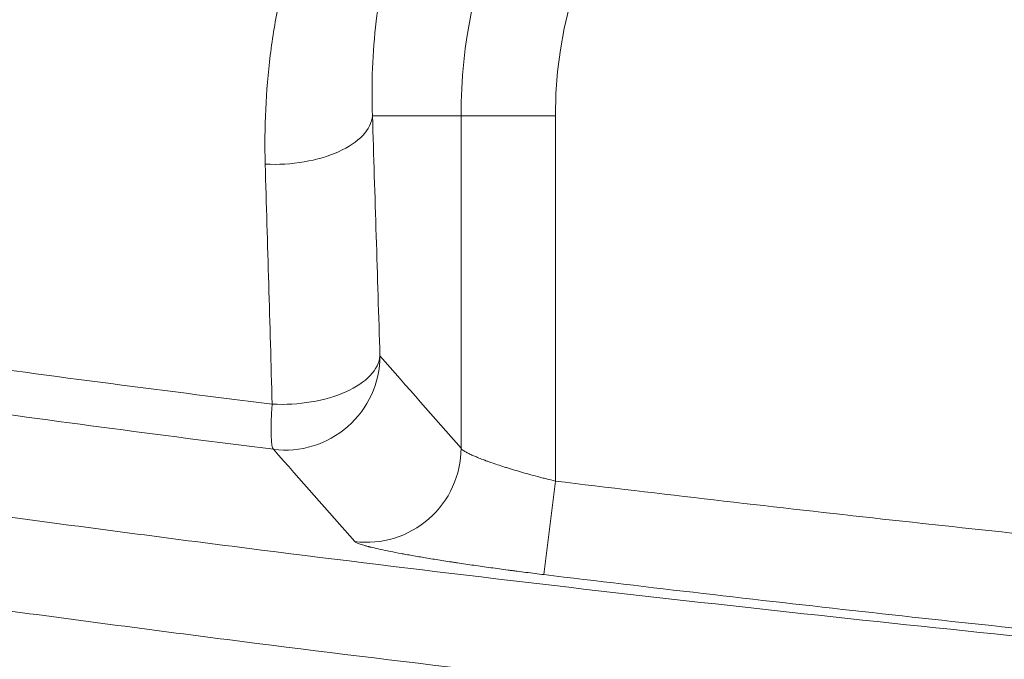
# Model space of a CAD drawing. Header units: millimetres. Extents: x -10 to 594, y 0 to 420.
# Tile 234 of 244: x 175.74 to 180.96, y 252.49 to 255.88. Entities that reach past the tile are written whole.
import ezdxf

# ---------------------------------------------------------------- set-up
doc = ezdxf.new("R2010")
doc.units = ezdxf.units.MM
doc.layers.add('1', color=7, linetype='Continuous', true_color=0xffffff)

msp = doc.modelspace()

# ---------------------------------------------------------------- linework, layer by layer
at = {"layer": '1', "color": 155, "linetype": 'Continuous', "lineweight": 13}
for p, q in [((178.0816, 255.3662), (177.612, 255.3662)), ((178.0816, 253.605), (178.0816, 255.3662)), ((178.5809, 255.3662), (178.0816, 255.3662)), ((178.5809, 255.3662), (178.5809, 253.4304)), ((178.5809, 253.4304), (178.5207, 252.9348))]:
    msp.add_line(p, q, dxfattribs=at)
for radius in [2.7998, 2.3005]:
    msp.add_arc((180.8814, 255.3662), radius, 90, 180, dxfattribs=at)
for centre, major_axis, ratio, start_param, end_param in [((177.1126, 255.3662), (0.4998, 0.0157), 0.51333, 4.558252, 6.222163), ((177.1525, 254.0939), (0.4998, 0.0157), 0.513017, 4.552713, 6.222177), ((177.1525, 254.0939), (-0.3758, -0.3298), 0.996858, 0.721757, 2.419836), ((177.1525, 254.0939), (0.0626, 0.4961), 0.09153, 2.123647, 3.089012), ((177.5822, 253.605), (-0.3753, -0.3304), 0.996869, 0.723338, 2.418255)]:
    msp.add_ellipse(centre, major_axis=major_axis, ratio=ratio, start_param=start_param, end_param=end_param, dxfattribs=at)
for points, knots in [([(162.6907, 256.4091), (163.2804, 256.2668), (163.8715, 256.1294), (164.7603, 255.9302), (165.0569, 255.865), (165.6507, 255.7369), (165.948, 255.674), (166.8407, 255.4888), (167.4372, 255.3699), (168.6326, 255.1406), (169.2314, 255.0303), (170.1315, 254.8711), (170.4317, 254.8191), (171.0329, 254.717), (171.3337, 254.667), (172.237, 254.5199), (172.8402, 254.4258), (174.0487, 254.2452), (174.6539, 254.1587), (175.8661, 253.9931), (176.4731, 253.9139), (177.081, 253.8383)], [0, 0, 0, 0, 0.125, 0.125, 0.1875, 0.1875, 0.25, 0.25, 0.375, 0.375, 0.5, 0.5, 0.5625, 0.5625, 0.625, 0.625, 0.75, 0.75, 0.875, 0.875, 1, 1, 1, 1]), ([(177.7266, 256.3566), (177.7046, 256.276), (177.6857, 256.195), (177.6542, 256.0319), (177.6415, 255.9499), (177.6223, 255.7848), (177.6158, 255.7018), (177.6091, 255.5348), (177.6089, 255.4508), (177.612, 255.3662)], [0, 0, 0, 0, 0.25, 0.25, 0.5, 0.5, 0.75, 0.75, 1, 1, 1, 1]), ([(177.0439, 255.1103), (177.041, 255.2077), (177.042, 255.3044), (177.0511, 255.4966), (177.0593, 255.5922), (177.0828, 255.7821), (177.0981, 255.8765), (177.1359, 256.0642), (177.1584, 256.1575), (177.1845, 256.2502)], [0, 0, 0, 0, 0.25, 0.25, 0.5, 0.5, 0.75, 0.75, 1, 1, 1, 1]), ([(177.0876, 253.5988), (176.48, 253.6756), (175.8733, 253.7558), (174.6616, 253.9235), (174.0567, 254.011), (172.8488, 254.1936), (172.2458, 254.2887), (171.343, 254.4374), (171.0423, 254.4879), (170.4415, 254.5911), (170.1413, 254.6437), (169.2418, 254.8047), (168.6432, 254.9162), (167.4485, 255.1481), (166.8523, 255.2685), (165.9601, 255.4561), (165.663, 255.5198), (165.0694, 255.6495), (164.773, 255.7156), (163.8848, 255.9174), (163.294, 256.0568), (162.7046, 256.201)], [0, 0, 0, 0, 0.125, 0.125, 0.25, 0.25, 0.375, 0.375, 0.4375, 0.4375, 0.5, 0.5, 0.625, 0.625, 0.75, 0.75, 0.8125, 0.8125, 0.875, 0.875, 1, 1, 1, 1]), ([(162.2415, 255.7691), (163.0456, 255.5684), (163.852, 255.3771), (164.863, 255.1493), (165.0653, 255.1043), (165.4703, 255.0155), (165.6729, 254.9716), (166.2813, 254.8417), (166.6874, 254.7574), (167.9075, 254.5107), (168.7231, 254.3547), (169.9497, 254.1328), (170.359, 254.0608), (170.9739, 253.9556), (171.2815, 253.9038), (171.5894, 253.853), (171.7948, 253.8193), (171.8975, 253.8026), (172.822, 253.6533), (173.6451, 253.5281), (174.8817, 253.3506), (175.2942, 253.2931), (176.1198, 253.1816), (177.3591, 253.0193), (178.6011, 252.8715), (180.2593, 252.6866), (181.0896, 252.6002), (181.9209, 252.5194)], [0, 0, 0, 0, 0.125, 0.125, 0.15625, 0.15625, 0.1875, 0.1875, 0.25, 0.25, 0.375, 0.375, 0.4375, 0.4375, 0.46875, 0.484375, 0.484375, 0.5, 0.5, 0.625, 0.625, 0.6875, 0.6875, 0.75, 0.875, 0.875, 1, 1, 1, 1]), ([(181.9048, 252.0226), (181.0719, 252.1037), (180.2402, 252.1905), (178.579, 252.3761), (177.7495, 252.475), (176.5071, 252.6331), (176.0933, 252.6874), (175.2662, 252.7994), (174.853, 252.8571), (173.6142, 253.0354), (172.7896, 253.1612), (171.8634, 253.3111), (171.7605, 253.3278), (171.5549, 253.3616), (171.2464, 253.4126), (170.9382, 253.4647), (170.3223, 253.5703), (169.9122, 253.6426), (168.6834, 253.8655), (167.8664, 254.0221), (166.6441, 254.2698), (166.2373, 254.3545), (165.6279, 254.4849), (165.4249, 254.5289), (165.0192, 254.6181), (164.0057, 254.844), (162.9959, 255.0841), (162.1904, 255.2855)], [0, 0, 0, 0, 0.125, 0.125, 0.25, 0.25, 0.3125, 0.3125, 0.375, 0.375, 0.5, 0.5, 0.515625, 0.515625, 0.53125, 0.5625, 0.5625, 0.625, 0.625, 0.75, 0.75, 0.8125, 0.8125, 0.84375, 0.84375, 0.875, 1, 1, 1, 1]), ([(178.0816, 253.605), (178.0824, 253.603), (178.084, 253.6009), (178.0888, 253.5963), (178.0951, 253.5914), (178.1043, 253.5859), (178.1123, 253.5814), (178.1152, 253.5799), (178.1213, 253.5768), (178.1245, 253.5752), (178.1346, 253.5703), (178.142, 253.567), (178.158, 253.56), (178.1666, 253.5564), (178.1851, 253.549), (178.195, 253.5452), (178.2068, 253.5408), (178.2081, 253.5404), (178.2108, 253.5394), (178.2148, 253.5379), (178.2243, 253.5344), (178.2327, 253.5314), (178.2499, 253.5254), (178.2737, 253.5173), (178.2992, 253.509), (178.3191, 253.5027), (178.3259, 253.5006), (178.3361, 253.4974), (178.3396, 253.4963), (178.3465, 253.4942), (178.35, 253.4931), (178.3675, 253.4878), (178.3818, 253.4836), (178.4108, 253.4752), (178.4256, 253.471), (178.4556, 253.4627), (178.4709, 253.4586), (178.4902, 253.4534), (178.4941, 253.4524), (178.502, 253.4503), (178.5137, 253.4473), (178.5255, 253.4443), (178.5491, 253.4382), (178.565, 253.4343), (178.5809, 253.4304)], [0, 0, 0, 0, 0.0625, 0.0625, 0.125, 0.1875, 0.1875, 0.21875, 0.21875, 0.25, 0.25, 0.3125, 0.3125, 0.375, 0.375, 0.4375, 0.4375, 0.445312, 0.445312, 0.453125, 0.46875, 0.5, 0.5, 0.5625, 0.625, 0.625, 0.65625, 0.65625, 0.671875, 0.671875, 0.6875, 0.6875, 0.75, 0.75, 0.8125, 0.8125, 0.875, 0.875, 0.890625, 0.890625, 0.90625, 0.9375, 0.9375, 1, 1, 1, 1]), ([(178.5809, 253.4304), (179.141, 253.3625), (179.7015, 253.2974), (180.823, 253.173), (181.3841, 253.1137), (181.9455, 253.057)], [0, 0, 0, 0, 0.5, 0.5, 1, 1, 1, 1]), ([(178.5207, 252.9348), (178.4888, 252.9386), (178.4569, 252.9426), (178.4094, 252.9486), (178.3936, 252.9507), (178.37, 252.9537), (178.3621, 252.9548), (178.3464, 252.9568), (178.3385, 252.9579), (178.2995, 252.963), (178.2688, 252.9672), (178.2083, 252.9756), (178.1786, 252.9798), (178.1201, 252.9883), (178.0914, 252.9925), (178.056, 252.9979), (178.049, 252.9989), (178.0385, 253.0006), (178.035, 253.0011), (178.028, 253.0022), (178.0107, 253.0048), (177.9937, 253.0075), (177.9537, 253.0138), (177.9023, 253.0222), (177.8544, 253.0304), (177.82, 253.0364), (177.8087, 253.0384), (177.7922, 253.0414), (177.784, 253.0429), (177.776, 253.0444), (177.7706, 253.0454), (177.768, 253.0459), (177.7443, 253.0503), (177.7246, 253.0541), (177.6876, 253.0615), (177.6704, 253.0651), (177.6385, 253.072), (177.6238, 253.0753), (177.6071, 253.0794), (177.6022, 253.0806), (177.5974, 253.0818), (177.5943, 253.0825), (177.5928, 253.0829), (177.5853, 253.0849), (177.5796, 253.0864), (177.5637, 253.0908), (177.5546, 253.0936), (177.5394, 253.0987), (177.5332, 253.1012), (177.5238, 253.1057), (177.5206, 253.1078), (177.5189, 253.1097)], [0, 0, 0, 0, 0.0625, 0.0625, 0.09375, 0.09375, 0.109375, 0.109375, 0.125, 0.125, 0.1875, 0.1875, 0.25, 0.25, 0.3125, 0.3125, 0.328125, 0.328125, 0.335938, 0.335938, 0.34375, 0.375, 0.375, 0.4375, 0.5, 0.5, 0.53125, 0.53125, 0.546875, 0.554688, 0.554688, 0.5625, 0.5625, 0.625, 0.625, 0.6875, 0.6875, 0.75, 0.75, 0.765625, 0.773438, 0.773438, 0.78125, 0.78125, 0.8125, 0.8125, 0.875, 0.875, 0.9375, 0.9375, 1, 1, 1, 1]), ([(181.8953, 252.5602), (181.6138, 252.5886), (181.3324, 252.6177), (180.7696, 252.6773), (180.4883, 252.7078), (179.6446, 252.8014), (179.0825, 252.8666), (178.5207, 252.9348)], [0, 0, 0, 0, 0.25, 0.25, 0.5, 0.5, 1, 1, 1, 1])]:
    msp.add_open_spline(points, degree=3, knots=knots, dxfattribs=at)
for points in [[(177.612, 255.3662), (177.6253, 254.9422), (177.6386, 254.5181), (177.6518, 254.0939)], [(177.081, 253.8383), (177.0686, 254.2624), (177.0563, 254.6864), (177.0439, 255.1103)], [(177.6518, 254.0939), (177.7951, 253.9307), (177.9383, 253.7677), (178.0816, 253.605)], [(177.5189, 253.1097), (177.3751, 253.2725), (177.2314, 253.4355), (177.0876, 253.5988)]]:
    msp.add_open_spline(points, degree=3, dxfattribs=at)

doc.saveas('drawing.dxf')
